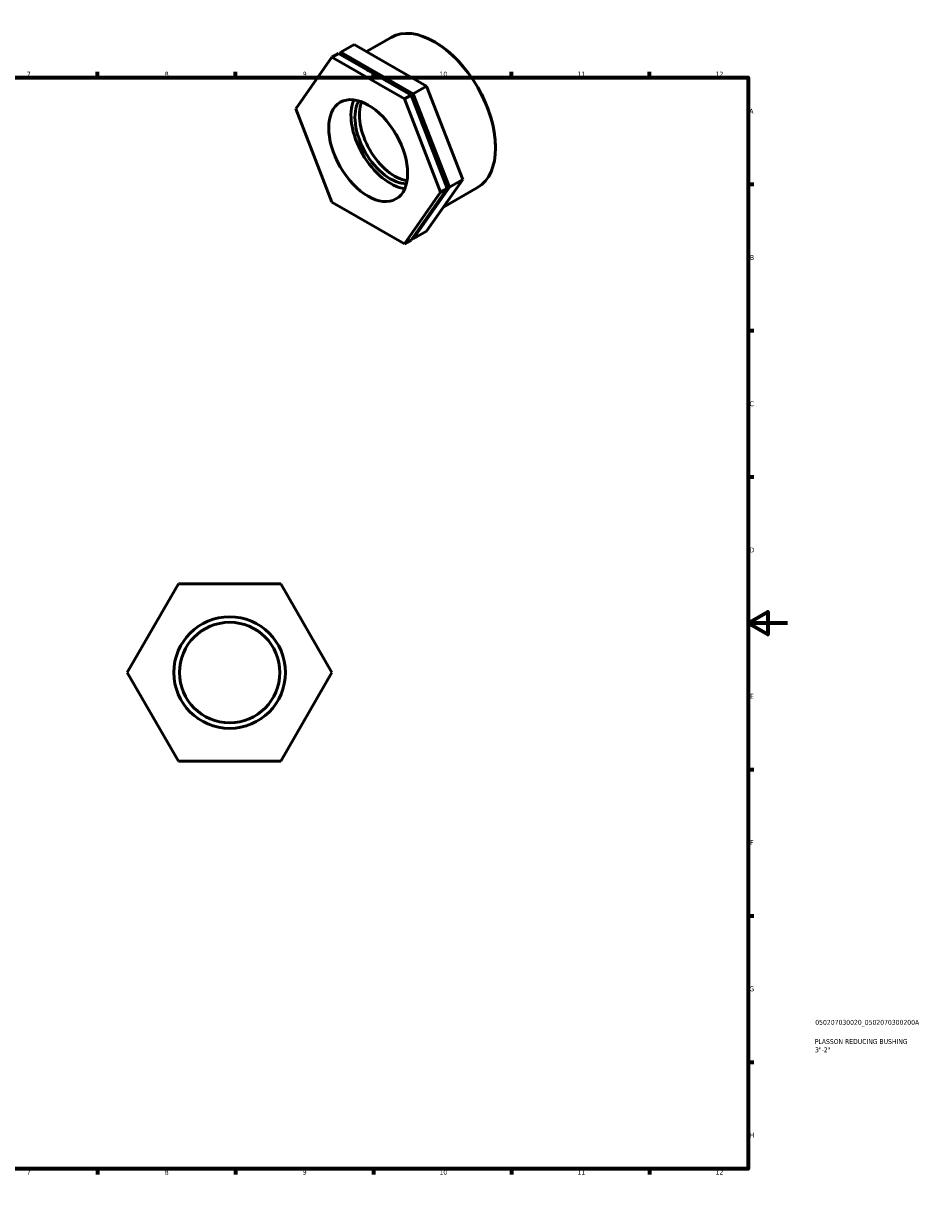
# Model space of a CAD drawing. Header units: millimetres. Extents: x 0 to 906, y -12 to 615.
# Tile 3 of 3: x 453 to 906, y 0 to 601. Entities that reach past the tile are written whole.
import ezdxf

# ---------------------------------------------------------------- set-up
doc = ezdxf.new("R2010")
doc.units = ezdxf.units.MM
for name, color, linetype, lineweight in [('Border (ISO)', 7, 'Continuous', 70), ('Title (ISO)', 7, 'Continuous', 50), ('Visible (ISO)', 7, 'Continuous', 50)]:
    doc.layers.add(name, color=color, linetype=linetype, lineweight=lineweight)
doc.styles.add('Note Text (ISO)', font='tahoma.ttf')

# ---------------------------------------------------------------- blocks, each defined once
blk = doc.blocks.new('Borders Default Border')
at = {"layer": 'Border (ISO)'}
for p, q in [((70.08, 574), (70.08, 576.9)), ((140.17, 574), (140.17, 576.9)), ((210.25, 574), (210.25, 576.9)), ((280.33, 574), (280.33, 576.9)), ((350.42, 574), (350.42, 576.9)), ((490.58, 574), (490.58, 576.9)), ((560.67, 574), (560.67, 576.9)), ((630.75, 574), (630.75, 576.9)), ((700.83, 574), (700.83, 576.9)), ((770.92, 574), (770.92, 576.9)), ((20, 519.75), (17.1, 519.75)), ((821, 519.75), (823.9, 519.75)), ((20, 445.5), (17.1, 445.5)), ((821, 445.5), (823.9, 445.5)), ((20, 371.25), (17.1, 371.25)), ((821, 371.25), (823.9, 371.25)), ((20, 222.75), (17.1, 222.75)), ((821, 222.75), (823.9, 222.75)), ((20, 148.5), (17.1, 148.5)), ((821, 148.5), (823.9, 148.5)), ((20, 74.25), (17.1, 74.25)), ((821, 74.25), (823.9, 74.25)), ((70.08, 20), (70.08, 17.1)), ((140.17, 20), (140.17, 17.1)), ((210.25, 20), (210.25, 17.1)), ((280.33, 20), (280.33, 17.1)), ((350.42, 20), (350.42, 17.1)), ((490.58, 20), (490.58, 17.1)), ((560.67, 20), (560.67, 17.1)), ((630.75, 20), (630.75, 17.1)), ((700.83, 20), (700.83, 17.1)), ((770.92, 20), (770.92, 17.1))]:
    blk.add_line(p, q, dxfattribs=at)
at = {"layer": 'Border (ISO)', "flags": 128}
for points in [[(420.5, 594), (420.5, 574), (414.73, 584), (426.27, 584), (420.5, 574)], [(20, 20), (20, 574), (821, 574), (821, 20), (20, 20)], [(0, 297), (20, 297), (10, 302.77), (10, 291.23), (20, 297)], [(841, 297), (821, 297), (831, 302.77), (831, 291.23), (821, 297)], [(420.5, 0), (420.5, 20), (414.73, 10), (426.27, 10), (420.5, 20)]]:
    blk.add_lwpolyline(points, dxfattribs=at)
at = {"layer": 'Border (ISO)', "color": 232, "true_color": 0xca0064, "char_height": 2.5, "attachment_point": 7, "style": 'Note Text (ISO)'}
for s, insert in [('1', (34.48, 574.4)), ('2', (104.37, 574.4)), ('3', (174.43, 574.35)), ('4', (244.42, 574.4)), ('5', (314.64, 574.35)), ('6', (384.66, 574.35)), ('7', (454.77, 574.4)), ('8', (524.81, 574.34)), ('9', (594.88, 574.35)), ('10', (664.29, 574.35)), ('11', (734.37, 574.4)), ('12', (804.46, 574.4)), ('A', (17.29, 555.62)), ('A', (821.59, 555.62)), ('B', (17.59, 481.37)), ('B', (821.89, 481.37)), ('C', (17.43, 407.08)), ('C', (821.73, 407.08)), ('D', (17.43, 332.88)), ('D', (821.73, 332.88)), ('E', (17.64, 258.63)), ('E', (821.94, 258.63)), ('F', (17.7, 184.38)), ('F', (822, 184.38)), ('G', (17.31, 110.08)), ('G', (821.61, 110.08)), ('H', (17.44, 35.88)), ('H', (821.74, 35.88)), ('1', (34.48, 17.1)), ('2', (104.37, 17.1)), ('3', (174.43, 17.05)), ('4', (244.42, 17.1)), ('5', (314.64, 17.05)), ('6', (384.66, 17.05)), ('7', (454.77, 17.1)), ('8', (524.81, 17.04)), ('9', (594.88, 17.05)), ('10', (664.29, 17.05)), ('11', (734.37, 17.1)), ('12', (804.46, 17.1))]:
    blk.add_mtext(s, dxfattribs=dict(at, insert=insert))
blk = doc.blocks.new('Title Blocks ISO')
at = {"layer": 'Title (ISO)', "color": 232, "true_color": 0xca0064, "style": 'Note Text (ISO)'}
for tag, p in [('PART_NUMBER_001', (34.08, 73.13)), ('DESCRIPTION_001', (33.84, 63.4)), ('DESCRIPTION_002', (33.93, 59.18))]:
    blk.add_attdef(tag, p, '', height=2.5, dxfattribs=at)

msp = doc.modelspace()

# ---------------------------------------------------------------- linework, layer by layer
at = {"layer": 'Visible (ISO)'}
for p, q in [((621.013, 590.725), (614.225, 586.815)), ((657.756, 569.566), (621.013, 590.725)), ((627.3, 587.104), (639.744, 594.27)), ((662.131, 591.849), (661.793, 592.046)), ((591.328, 557.999), (609.7, 584.209)), ((613.094, 586.164), (609.7, 584.209)), ((609.7, 584.209), (646.442, 563.051)), ((649.836, 565.005), (613.094, 586.164)), ((613.574, 585.887), (614.225, 586.815)), ((614.225, 586.815), (650.967, 565.657)), ((657.756, 569.566), (650.967, 565.657)), ((650.967, 565.657), (669.339, 518.288)), ((676.127, 522.197), (657.756, 569.566)), ((649.836, 565.005), (646.442, 563.051)), ((646.442, 563.051), (664.813, 515.682)), ((668.207, 517.637), (649.836, 565.005)), ((609.7, 510.63), (591.328, 557.999)), ((692.744, 538.688), (692.744, 538.298)), ((649.836, 491.426), (668.207, 517.637)), ((669.339, 518.288), (650.967, 492.078)), ((657.756, 495.987), (676.127, 522.197)), ((668.207, 517.637), (664.813, 515.682)), ((666.266, 508.129), (683.601, 518.111)), ((676.127, 522.197), (669.339, 518.288)), ((664.813, 515.682), (646.442, 489.472)), ((646.442, 489.472), (609.7, 510.63)), ((657.756, 495.987), (650.967, 492.078)), ((649.836, 491.426), (646.442, 489.472)), ((650.967, 492.078), (650.487, 492.355)), ((505.784, 271.927), (531.765, 316.927)), ((531.765, 316.927), (583.727, 316.927)), ((583.727, 316.927), (609.707, 271.927)), ((531.765, 226.927), (505.784, 271.927)), ((609.707, 271.927), (583.727, 226.927)), ((583.727, 226.927), (531.765, 226.927))]:
    msp.add_line(p, q, dxfattribs=at)
for radius in [28.328, 25.495]:
    msp.add_circle((557.746, 271.927), radius, dxfattribs=at)
for centre, major_axis, start_param, end_param in [((661.672, 556.191), (-21.928, 38.079), 3.1415927, 6.2831853), ((662.012, 556.386), (-21.689, 37.663), 3.9289245, 5.4958534), ((632.596, 539.447), (21.928, -38.079), 2.2018032, 2.5144532), ((639.384, 543.356), (-14.137, 24.549), 0.4100034, 2.7315892), ((639.384, 543.356), (12.723, -22.094), 3.4573106, 5.9674673), ((641.647, 544.659), (-12.723, 22.094), 0.4347094, 2.7068832), ((632.596, 539.447), (21.928, -38.079), 1.0842077, 1.5376536), ((662.012, 556.386), (-19.736, 34.271), 1.5195525, 1.6220402)]:
    msp.add_ellipse(centre, major_axis=major_axis, ratio=0.5780931, start_param=start_param, end_param=end_param, dxfattribs=at)
msp.add_ellipse((628.071, 536.841), major_axis=(14.137, -24.549), ratio=0.5780931, dxfattribs=at)

# ---------------------------------------------------------------- block references
msp.add_blockref('Borders Default Border', (0, 0))
msp.add_blockref('Title Blocks ISO', (821, 20)).add_auto_attribs({'PART_NUMBER_001': '050207030020_0502070300200A', 'DESCRIPTION_001': 'PLASSON REDUCING BUSHING', 'DESCRIPTION_002': '3"-2"'})

doc.saveas('drawing.dxf')
